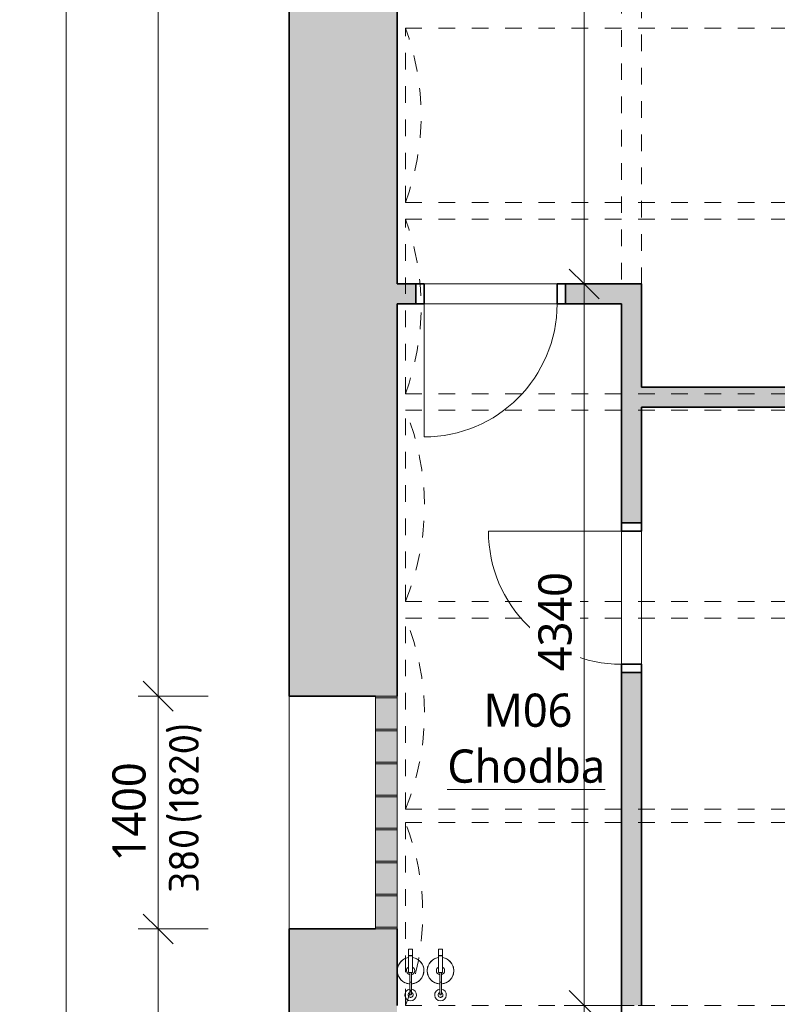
# Model space of a CAD drawing. Header units: metres. Extents: x -2.8 to 41.5, y -3 to 31.1.
# Tile 10 of 21: x -1.9 to 2.7, y 14.8 to 20.7. Entities that reach past the tile are written whole.
import ezdxf

# ---------------------------------------------------------------- set-up
doc = ezdxf.new("R2010")
doc.units = ezdxf.units.M
doc.linetypes.add('AV - Cerch_ 1 tecka 2mm', pattern=[0.004, 0.002, -0.001, 0, -0.001])
doc.layers.add('AV-KOTY', color=5, linetype='Continuous', lineweight=13, true_color=0x0000ff)
doc.layers.add('AV-MISTNOSTI', color=5, linetype='Continuous', lineweight=5, true_color=0x0000ff)
for name, color, linetype, lineweight in [('AV-KOTY-100', 7, 'Continuous', 5), ('AV-SRAFY', 7, 'Continuous', 35), ('AV-STAVBA', 7, 'Continuous', 18)]:
    doc.layers.add(name, color=color, linetype=linetype, lineweight=lineweight)
doc.styles.add('ISOCPEUR', font='isocpeur.ttf', dxfattribs={"height": 0.18})
doc.styles.add('Trebuchet MS', font='trebuc.ttf', dxfattribs={"height": 0.2})
doc.styles.add('Trebuchet MS_B', font='trebuc.ttf', dxfattribs={"height": 0.2})
doc.dimstyles.new('2_mm_-_O_-_Blue_-_mm_-_zaokrouhlena', dxfattribs={"dimscale": 0.3048, "dimtxt": 0.20619, "dimasz": 0.590551, "dimexe": 0.393701, "dimexo": 0.0625, "dimgap": 0.065617, "dimtad": 1, "dimdec": 0, "dimlfac": 1000, "dimrnd": 10, "dimzin": 0, "dimdsep": 46, "dimtxsty": 'Trebuchet MS', "dimblk1": 'OBLIQUE', "dimblk2": 'OBLIQUE', "dimsah": 1, "dimcen": 0.09, "dimazin": 0, "dimtfac": 1, "dimtdec": 4, "dimtix": 1, "dimtmove": 0, "dimatfit": 3, "dimfxl": 0.984252, "dimfxlon": 1, "dimtvp": 1, "dimtfill": 1, "dimtolj": 1, "dimtzin": 0, "dimarcsym": 2})
doc.dimstyles.new('2_mm_-_O_-_Blue_-_mm_-_zaokrouhlena_1', dxfattribs={"dimscale": 0.3048, "dimtxt": 0.20619, "dimasz": 0.590551, "dimexe": 0.393701, "dimexo": 0.0625, "dimgap": 0.065617, "dimtad": 1, "dimdec": 0, "dimlfac": 1000, "dimrnd": 10, "dimzin": 0, "dimdsep": 46, "dimtxsty": 'Trebuchet MS', "dimblk1": 'OBLIQUE', "dimblk2": 'OBLIQUE', "dimsah": 1, "dimcen": 0.09, "dimazin": 0, "dimtfac": 1, "dimtdec": 4, "dimtix": 1, "dimtmove": 2, "dimatfit": 3, "dimfxl": 0.984252, "dimfxlon": 1, "dimtvp": 1, "dimtfill": 1, "dimtolj": 1, "dimtzin": 0, "dimarcsym": 2})

# ---------------------------------------------------------------- blocks, each defined once
blk = doc.blocks.new('DO_1-L_Obl_ - 800x2070-V6-1NP mezipatro')
at = {"layer": 'AV-STAVBA'}
for p, q in [((0.4, 0.73), (0.4, -0.07)), ((-0.4, -0.07), (0.4, -0.07)), ((-0.4, -0.19), (-0.4, -0.07)), ((0.4, -0.19), (0.4, -0.07)), ((0.4, -0.07), (0.4, -0.19)), ((-0.45, -0.19), (-0.4, -0.19)), ((-0.4, -0.19), (0.4, -0.19)), ((0.4, -0.19), (0.45, -0.19))]:
    blk.add_line(p, q, dxfattribs=at)
at = {"layer": 'AV-STAVBA', "lineweight": 35}
for p, q in [((-0.4, -0.07), (-0.45, -0.07)), ((-0.45, -0.07), (-0.45, -0.19)), ((-0.4, -0.19), (-0.4, -0.07)), ((0.45, -0.07), (0.4, -0.07)), ((0.4, -0.07), (0.4, -0.19)), ((0.45, -0.19), (0.45, -0.07)), ((-0.45, -0.19), (-0.4, -0.19)), ((0.4, -0.19), (0.45, -0.19))]:
    blk.add_line(p, q, dxfattribs=at)
at = {"layer": 'AV-STAVBA', "linetype": 'AV - Cerch_ 1 tecka 2mm'}
for p, q in [((-0.4, -0.07), (0.4, -0.07)), ((-0.45, -0.19), (0.45, -0.19)), ((-0.4, -0.19), (0.4, -0.19))]:
    blk.add_line(p, q, dxfattribs=at)
at = {"layer": 'AV-STAVBA'}
blk.add_arc((0.4, -0.07), 0.8, 90, 180, dxfattribs=at)
blk = doc.blocks.new('WI_Luxfery - 1400x350-1333635-1NP mezipatro')
at = {"layer": 'AV-STAVBA', "linetype": 'AV - Cerch_ 1 tecka 2mm', "true_color": 0x4f4f4f}
for points in [[(0.635, 0.268), (0.635, 0.325), (-0.765, 0.325), (-0.765, 0.195), (0.635, 0.195)], [(-0.755, 0.195), (-0.755, 0.325), (-0.765, 0.325), (-0.765, 0.195)], [(-0.5564, 0.195), (-0.5564, 0.325), (-0.5664, 0.325), (-0.5664, 0.195)], [(-0.3579, 0.195), (-0.3579, 0.325), (-0.3679, 0.325), (-0.3679, 0.195)], [(-0.1593, 0.195), (-0.1593, 0.325), (-0.1693, 0.325), (-0.1693, 0.195)], [(0.0393, 0.195), (0.0393, 0.325), (0.0293, 0.325), (0.0293, 0.195)], [(0.2379, 0.195), (0.2379, 0.325), (0.2279, 0.325), (0.2279, 0.195)], [(0.4364, 0.195), (0.4364, 0.325), (0.4264, 0.325), (0.4264, 0.195)], [(0.635, 0.268), (0.635, 0.325), (0.625, 0.325), (0.625, 0.195), (0.635, 0.195)]]:
    blk.add_hatch(color=251, dxfattribs=at).paths.add_polyline_path(points)
at = {"layer": 'AV-STAVBA'}
for p, q in [((-0.765, 0.195), (-0.765, 0.325)), ((-0.765, 0.325), (0.635, 0.325)), ((-0.765, 0.325), (-0.765, 0.195)), ((-0.755, 0.325), (-0.765, 0.325)), ((-0.755, 0.195), (-0.755, 0.325)), ((-0.5664, 0.325), (-0.5664, 0.195)), ((-0.5564, 0.325), (-0.5664, 0.325)), ((-0.5564, 0.195), (-0.5564, 0.325)), ((-0.3679, 0.325), (-0.3679, 0.195)), ((-0.3579, 0.325), (-0.3679, 0.325)), ((-0.3579, 0.195), (-0.3579, 0.325)), ((-0.1693, 0.325), (-0.1693, 0.195)), ((-0.1593, 0.325), (-0.1693, 0.325)), ((-0.1593, 0.195), (-0.1593, 0.325)), ((0.0293, 0.325), (0.0293, 0.195)), ((0.0393, 0.325), (0.0293, 0.325)), ((0.0393, 0.195), (0.0393, 0.325)), ((0.2279, 0.325), (0.2279, 0.195)), ((0.2379, 0.325), (0.2279, 0.325)), ((0.2379, 0.195), (0.2379, 0.325)), ((0.4264, 0.325), (0.4264, 0.195)), ((0.4364, 0.325), (0.4264, 0.325)), ((0.4364, 0.195), (0.4364, 0.325)), ((0.625, 0.325), (0.625, 0.195)), ((0.635, 0.325), (0.625, 0.325)), ((0.635, 0.325), (0.635, 0.195)), ((0.635, 0.195), (0.635, 0.325)), ((0.635, 0.195), (-0.765, 0.195)), ((-0.765, 0.195), (-0.755, 0.195)), ((-0.5664, 0.195), (-0.5564, 0.195)), ((-0.3679, 0.195), (-0.3579, 0.195)), ((-0.1693, 0.195), (-0.1593, 0.195)), ((0.0293, 0.195), (0.0393, 0.195)), ((0.2279, 0.195), (0.2379, 0.195)), ((0.4264, 0.195), (0.4364, 0.195)), ((0.625, 0.195), (0.635, 0.195))]:
    blk.add_line(p, q, dxfattribs=at)
at = {"layer": 'AV-STAVBA', "linetype": 'AV - Cerch_ 1 tecka 2mm'}
for p, q in [((-0.765, 0.325), (0.635, 0.325)), ((-0.765, -0.325), (0.635, -0.325))]:
    blk.add_line(p, q, dxfattribs=at)
blk = doc.blocks.new('GM_Void_valená klenba - GM_Void_valená klenba-1524312-1NP mezipatro')
at = {"layer": 'AV-STAVBA', "linetype": 'AV - Cerch_ 1 tecka 2mm', "lineweight": 13}
for p, q in [((-0.55, 2.395), (-0.55, -2.445)), ((-0.55, 2.395), (0.55, 2.395)), ((0.55, 2.395), (0.55, -2.445)), ((-0.55, -2.445), (0.55, -2.445))]:
    blk.add_line(p, q, dxfattribs=at)
for centre, start, end in [((0, 3.7905), 248.48981, 291.51019), ((0, -3.8405), 68.48981, 111.51019)]:
    blk.add_arc(centre, 1.5, start, end, dxfattribs=at)
blk = doc.blocks.new('GM_Void_valená klenba - GM_Void_valená klenba-1524311-1NP mezipatro')
at = {"layer": 'AV-STAVBA', "linetype": 'AV - Cerch_ 1 tecka 2mm', "lineweight": 13}
for p, q in [((-0.575, 2.395), (-0.575, -2.445)), ((-0.575, 2.395), (0.575, 2.395)), ((0.575, 2.395), (0.575, -2.445)), ((-0.575, -2.445), (0.575, -2.445))]:
    blk.add_line(p, q, dxfattribs=at)
for centre, start, end in [((0, 3.7804), 247.45969, 292.54031), ((0, -3.8304), 67.45969, 112.54031)]:
    blk.add_arc(centre, 1.5, start, end, dxfattribs=at)
blk = doc.blocks.new('GM_Void_valená klenba - GM_Void_valená klenba-1524308-1NP mezipatro')
at = {"layer": 'AV-STAVBA', "linetype": 'AV - Cerch_ 1 tecka 2mm', "lineweight": 13}
for p, q in [((-0.525, 2.42), (-0.525, -2.47)), ((-0.525, 2.42), (0.525, 2.42)), ((0.525, 2.42), (0.525, -2.47)), ((-0.525, -2.47), (0.525, -2.47))]:
    blk.add_line(p, q, dxfattribs=at)
for centre, start, end in [((0, 3.8251), 249.51268, 290.48732), ((0, -3.8751), 69.51268, 110.48732)]:
    blk.add_arc(centre, 1.5, start, end, dxfattribs=at)
blk = doc.blocks.new('SFR_Trám_obdelník - 120_160-1383808-1NP mezipatro')
at = {"layer": 'AV-STAVBA', "linetype": 'AV - Cerch_ 1 tecka 2mm', "lineweight": 13}
for p, q in [((-1.97, 0.06), (-1.97, -0.06)), ((1.9573, 0.06), (-1.97, 0.06)), ((1.9573, -0.06), (1.9573, 0.06)), ((-1.97, -0.06), (1.9573, -0.06))]:
    blk.add_line(p, q, dxfattribs=at)
blk = doc.blocks.new('GM_Hasicí přístroj - Hasici pristroj-1546942-1NP mezipatro')
at = {"layer": 'AV-STAVBA', "lineweight": 13}
for p, q in [((-0.0421, 0.0036), (-0.1007, 0.0036)), ((-0.0421, 0.0111), (0.0579, 0.0111)), ((-0.0421, 0.0111), (-0.0421, -0.0139)), ((0.0579, 0.0111), (0.0605, 0.0111)), ((0.0579, 0.0111), (0.0579, -0.0139)), ((0.0605, 0.0111), (0.0979, 0.0111)), ((0.0605, 0.0111), (0.0605, -0.0139)), ((0.0979, 0.0111), (0.0979, -0.0139)), ((-0.1007, -0.0064), (-0.0421, -0.0064)), ((0.0579, -0.0139), (-0.0421, -0.0139)), ((0.0605, -0.0139), (0.0579, -0.0139)), ((0.0979, -0.0139), (0.0605, -0.0139))]:
    blk.add_line(p, q, dxfattribs=at)
at = {"layer": 'AV-STAVBA', "lineweight": 13, "flags": 128}
for points in [[(-0.1007, 0.0036), (-0.1035, 0.0036), (-0.1063, 0.0036), (-0.1092, 0.0036), (-0.112, 0.0036), (-0.1149, 0.0036), (-0.1177, 0.0036), (-0.1205, 0.0036), (-0.1233, 0.0036), (-0.126, 0.0036), (-0.1288, 0.0036), (-0.1315, 0.0036), (-0.1341, 0.0036), (-0.1367, 0.0036), (-0.1393, 0.0036), (-0.1418, 0.0036), (-0.1443, 0.0036), (-0.1467, 0.0036), (-0.149, 0.0036), (-0.1513, 0.0036), (-0.1535, 0.0036), (-0.1556, 0.0036), (-0.1577, 0.0036), (-0.1596, 0.0036), (-0.1615, 0.0036), (-0.1633, 0.0036), (-0.165, 0.0036), (-0.1667, 0.0036), (-0.1682, 0.0036), (-0.1696, 0.0036), (-0.1709, 0.0036), (-0.1714, 0.0036)], [(-0.1714, -0.0064), (-0.1701, -0.0064), (-0.1687, -0.0064), (-0.1673, -0.0064), (-0.1657, -0.0064), (-0.164, -0.0064), (-0.1622, -0.0064), (-0.1604, -0.0064), (-0.1584, -0.0064), (-0.1564, -0.0064), (-0.1543, -0.0064), (-0.1522, -0.0064), (-0.1499, -0.0064), (-0.1476, -0.0064), (-0.1452, -0.0064), (-0.1428, -0.0064), (-0.1403, -0.0064), (-0.1377, -0.0064), (-0.1351, -0.0064), (-0.1325, -0.0064), (-0.1298, -0.0064), (-0.1271, -0.0064), (-0.1244, -0.0064), (-0.1216, -0.0064), (-0.1188, -0.0064), (-0.116, -0.0064), (-0.1131, -0.0064), (-0.1103, -0.0064), (-0.1074, -0.0064), (-0.1046, -0.0064), (-0.1018, -0.0064), (-0.1007, -0.0064)]]:
    blk.add_lwpolyline(points, dxfattribs=at)
at = {"layer": 'AV-STAVBA', "lineweight": 13}
for centre, radius, start, end in [((-0.0307, -0.0014), 0.08, 90, 176.37662), ((-0.0307, -0.0014), 0.08, 114.97132, 155.02868), ((-0.0307, -0.0014), 0.08, 90, 110.02868), ((-0.0307, -0.0014), 0.08, 69.97132, 90), ((-0.0307, -0.0014), 0.08, 9.18677, 90), ((-0.0307, -0.0014), 0.08, 24.97132, 65.02868), ((-0.1772, -0.0014), 0.035, 7.23753, 180), ((-0.1764, -0.0014), 0.015, 18.64917, 180), ((-0.1764, -0.0014), 0.015, 165, 180), ((-0.1764, -0.0014), 0.015, 105, 134.93615), ((-0.1714, -0.0014), 0.005, 150, 180), ((-0.1714, -0.0014), 0.005, 90, 120), ((-0.1764, -0.0014), 0.015, 45.06385, 75), ((-0.1764, -0.0014), 0.015, 18.64917, 44.93615), ((-0.0307, -0.0014), 0.08, 159.97132, 176.42822), ((-0.0307, -0.0014), 0.025, 90, 169.20034), ((-0.0307, -0.0014), 0.025, 30, 90), ((-0.0307, -0.0014), 0.08, 9.05555, 20.02868), ((-0.1772, -0.0014), 0.035, 180, 351.96894), ((-0.1764, -0.0014), 0.015, 174.95011, 180), ((-0.1764, -0.0014), 0.015, 180, 185.04989), ((-0.1764, -0.0014), 0.015, 180, 224.93615), ((-0.1764, -0.0014), 0.015, 180, 341.97651), ((-0.1764, -0.0014), 0.015, 240, 269.37986), ((-0.1714, -0.0014), 0.005, 180, 210), ((-0.1714, -0.0014), 0.005, 240, 285), ((-0.1764, -0.0014), 0.015, 330, 341.97651), ((-0.0307, -0.0014), 0.08, 183.5619, 200.02868), ((-0.0307, -0.0014), 0.08, 183.6137, 270), ((-0.0307, -0.0014), 0.08, 204.97132, 245.02868), ((-0.0307, -0.0014), 0.025, 190.79953, 270), ((-0.0307, -0.0014), 0.025, 270, 330), ((-0.0307, -0.0014), 0.08, 270, 350.81323), ((-0.0307, -0.0014), 0.08, 294.97132, 335.02868), ((-0.0307, -0.0014), 0.08, 339.97132, 350.94445), ((-0.0307, -0.0014), 0.08, 249.97132, 270), ((-0.0307, -0.0014), 0.08, 270, 290.02868)]:
    blk.add_arc(centre, radius, start, end, dxfattribs=at)
for points, knots in [([(-0.1764, -0.0014), (-0.1764, -0.0009), (-0.1762, 0.0003), (-0.1753, 0.0019), (-0.1742, 0.0028), (-0.1731, 0.0033), (-0.1725, 0.0034), (-0.1723, 0.0035)], [0, 0, 0, 0, 0.1111111, 0.2222222, 0.3333333, 0.3888889, 0.4444444, 0.4444444, 0.4444444, 0.4444444]), ([(-0.1689, -0.0058), (-0.1692, -0.0059), (-0.1697, -0.0062), (-0.1705, -0.0064), (-0.1714, -0.0065), (-0.1723, -0.0064), (-0.1731, -0.0062), (-0.1742, -0.0057), (-0.1753, -0.0047), (-0.1762, -0.0032), (-0.1764, -0.002), (-0.1764, -0.0014)], [0.3333333, 0.3333333, 0.3333333, 0.3333333, 0.3888889, 0.4444444, 0.5, 0.5555556, 0.6111111, 0.6666667, 0.7777778, 0.8888889, 1, 1, 1, 1])]:
    blk.add_open_spline(points, degree=3, knots=knots, dxfattribs=at)
for points in [[(-0.1004, -0.0014), (-0.1004, -0.0009), (-0.1004, 0.0003), (-0.1005, 0.0018), (-0.1005, 0.003), (-0.1006, 0.0034), (-0.1006, 0.0035)], [(-0.1006, -0.0064), (-0.1006, -0.0063), (-0.1005, -0.0059), (-0.1005, -0.0047), (-0.1004, -0.0032), (-0.1004, -0.002), (-0.1004, -0.0014)]]:
    blk.add_open_spline(points, degree=3, dxfattribs=at)
blk = doc.blocks.new('DIMBLOCK37-1NP mezipatro')
at = {"layer": 'AV-KOTY-100', "color": 5, "true_color": 0x0000ff}
for p, q in [((-1.0221, 15.2082), (-1.1121, 15.2982)), ((-1.0221, 15.2082), (-1.1421, 15.2082)), ((-1.0221, 0.4482), (-1.0221, 15.2082)), ((-1.0221, 15.2082), (-0.9321, 15.1182)), ((-1.0221, 15.2082), (-0.7221, 15.2082)), ((-1.0221, 0.4482), (-1.1121, 0.5382)), ((-1.0221, 0.4482), (-1.1421, 0.4482)), ((-1.0221, 0.4482), (-0.9321, 0.3582)), ((-1.0221, 0.4482), (-0.7221, 0.4482))]:
    blk.add_line(p, q, dxfattribs=at)
at = {"layer": 'AV-KOTY-100', "color": 0, "insert": (-1.298, 7.4613), "char_height": 0.2, "width": 0.880677, "attachment_point": 1, "rotation": 90, "line_spacing_factor": 1.048425, "style": 'Trebuchet MS', "bg_fill": 3, "box_fill_scale": 1.25, "bg_fill_color": 256, "bg_fill_true_color": 13158600, "bg_fill_transparency": 0}
blk.add_mtext('14760', dxfattribs=at)
blk = doc.blocks.new('_Oblique')
at = {"color": 0, "linetype": 'ByBlock', "lineweight": -2}
blk.add_line((-0.5, -0.5), (0.5, 0.5), dxfattribs=at)
blk = doc.blocks.new('DIMBLOCK38-1NP mezipatro')
at = {"layer": 'AV-KOTY-100', "color": 5, "true_color": 0x0000ff}
for p, q in [((-1.0221, 16.6082), (-1.1121, 16.6982)), ((-1.0221, 16.6082), (-1.1421, 16.6082)), ((-1.0221, 15.2082), (-1.0221, 16.6082)), ((-1.0221, 16.6082), (-0.9321, 16.5182)), ((-1.0221, 16.6082), (-0.7221, 16.6082)), ((-1.0221, 15.2082), (-1.1121, 15.2982)), ((-1.0221, 15.2082), (-1.1421, 15.2082)), ((-1.0221, 15.2082), (-0.9321, 15.1182)), ((-1.0221, 15.2082), (-0.7221, 15.2082))]:
    blk.add_line(p, q, dxfattribs=at)
at = {"layer": 'AV-KOTY-100', "color": 0, "insert": (-1.298, 15.6146), "char_height": 0.2, "width": 0.704541, "attachment_point": 1, "rotation": 90, "line_spacing_factor": 1.048425, "style": 'Trebuchet MS', "bg_fill": 3, "box_fill_scale": 1.25, "bg_fill_color": 256, "bg_fill_true_color": 13158600, "bg_fill_transparency": 0}
blk.add_mtext('1400', dxfattribs=at)
blk = doc.blocks.new('DIMBLOCK39-1NP mezipatro')
at = {"layer": 'AV-KOTY-100', "color": 5, "true_color": 0x0000ff}
for p, q in [((-1.0221, 27.9456), (-1.1121, 28.0356)), ((-1.0221, 27.9456), (-1.1421, 27.9456)), ((-1.0221, 16.6082), (-1.0221, 27.9456)), ((-1.0221, 27.9456), (-0.9321, 27.8556)), ((-1.0221, 27.9456), (-0.7221, 27.9456)), ((-1.0221, 16.6082), (-1.1121, 16.6982)), ((-1.0221, 16.6082), (-1.1421, 16.6082)), ((-1.0221, 16.6082), (-0.9321, 16.5182)), ((-1.0221, 16.6082), (-0.7221, 16.6082))]:
    blk.add_line(p, q, dxfattribs=at)
at = {"layer": 'AV-KOTY-100', "color": 0, "insert": (-1.298, 21.91), "char_height": 0.2, "width": 0.880677, "attachment_point": 1, "rotation": 90, "line_spacing_factor": 1.048425, "style": 'Trebuchet MS', "bg_fill": 3, "box_fill_scale": 1.25, "bg_fill_color": 256, "bg_fill_true_color": 13158600, "bg_fill_transparency": 0}
blk.add_mtext('11340', dxfattribs=at)
blk = doc.blocks.new('DIMBLOCK40-1NP mezipatro')
at = {"layer": 'AV-KOTY-100', "color": 5, "true_color": 0x0000ff}
for p, q in [((-1.5759, 27.9456), (-1.6659, 28.0356)), ((-1.5759, 27.9456), (-1.6959, 27.9456)), ((-1.5759, 0.0682), (-1.5759, 27.9456)), ((-1.5759, 27.9456), (-1.4859, 27.8556)), ((-1.5759, 27.9456), (-1.2759, 27.9456)), ((-1.5759, 0.0682), (-1.6659, 0.1582)), ((-1.5759, 0.0682), (-1.6959, 0.0682)), ((-1.5759, 0.0682), (-1.4859, -0.0218)), ((-1.5759, 0.0682), (-1.2759, 0.0682))]:
    blk.add_line(p, q, dxfattribs=at)
at = {"layer": 'AV-KOTY-100', "color": 0, "insert": (-1.8518, 13.64), "char_height": 0.2, "width": 0.880677, "attachment_point": 1, "rotation": 90, "line_spacing_factor": 1.048425, "style": 'Trebuchet MS', "bg_fill": 3, "box_fill_scale": 1.25, "bg_fill_color": 256, "bg_fill_true_color": 13158600, "bg_fill_transparency": 0}
blk.add_mtext('27880', dxfattribs=at)
blk = doc.blocks.new('DIMBLOCK41-1NP mezipatro')
at = {"layer": 'AV-KOTY-100', "color": 5, "true_color": 0x0000ff}
for p, q in [((1.5407, 27.9456), (1.4507, 28.0356)), ((1.5407, 27.9456), (1.4207, 27.9456)), ((1.5407, 27.9456), (1.5407, 19.0882)), ((1.5407, 27.9456), (1.6307, 27.8556)), ((1.5407, 27.9456), (1.8407, 27.9456)), ((1.5407, 19.0882), (1.4507, 19.1782)), ((1.5407, 19.0882), (1.4207, 19.0882)), ((1.5407, 19.0882), (1.6307, 18.9982)), ((1.5407, 19.0882), (1.8407, 19.0882))]:
    blk.add_line(p, q, dxfattribs=at)
at = {"layer": 'AV-KOTY-100', "color": 0, "insert": (1.2647, 23.2234), "char_height": 0.2, "width": 0.704541, "attachment_point": 1, "rotation": 90, "line_spacing_factor": 1.048425, "style": 'Trebuchet MS', "bg_fill": 3, "box_fill_scale": 1.25, "bg_fill_color": 256, "bg_fill_true_color": 13158600, "bg_fill_transparency": 0}
blk.add_mtext('8860', dxfattribs=at)
blk = doc.blocks.new('DIMBLOCK42-1NP mezipatro')
at = {"layer": 'AV-KOTY-100', "color": 5, "true_color": 0x0000ff}
for p, q in [((1.5407, 19.0882), (1.4507, 19.1782)), ((1.5407, 19.0882), (1.4207, 19.0882)), ((1.5407, 19.0882), (1.5407, 14.7482)), ((1.5407, 19.0882), (1.6307, 18.9982)), ((1.5407, 19.0882), (1.8407, 19.0882)), ((1.5407, 14.7482), (1.4507, 14.8382)), ((1.5407, 14.7482), (1.4207, 14.7482)), ((1.5407, 14.7482), (1.6307, 14.6582)), ((1.5407, 14.7482), (1.8407, 14.7482))]:
    blk.add_line(p, q, dxfattribs=at)
at = {"layer": 'AV-KOTY-100', "color": 0, "insert": (1.2647, 16.7591), "char_height": 0.2, "width": 0.704541, "attachment_point": 1, "rotation": 90, "line_spacing_factor": 1.048425, "style": 'Trebuchet MS', "bg_fill": 3, "box_fill_scale": 1.25, "bg_fill_color": 256, "bg_fill_true_color": 13158600, "bg_fill_transparency": 0}
blk.add_mtext('4340', dxfattribs=at)
blk = doc.blocks.new('DIMBLOCK43-1NP mezipatro')
at = {"layer": 'AV-KOTY-100', "color": 5, "true_color": 0x0000ff}
for p, q in [((1.5407, 14.7482), (1.4507, 14.8382)), ((1.5407, 14.7482), (1.4207, 14.7482)), ((1.5407, 14.7482), (1.5407, 13.6982)), ((1.5407, 14.7482), (1.6307, 14.6582)), ((1.5407, 14.7482), (1.8407, 14.7482)), ((1.5407, 13.6982), (1.4507, 13.7882)), ((1.5407, 13.6982), (1.4207, 13.6982)), ((1.5407, 13.6982), (1.6307, 13.6082)), ((1.5407, 13.6982), (1.8407, 13.6982))]:
    blk.add_line(p, q, dxfattribs=at)
at = {"layer": 'AV-KOTY-100', "color": 0, "insert": (1.2647, 13.9296), "char_height": 0.2, "width": 0.704541, "attachment_point": 1, "rotation": 90, "line_spacing_factor": 1.048425, "style": 'Trebuchet MS', "bg_fill": 3, "box_fill_scale": 1.25, "bg_fill_color": 256, "bg_fill_true_color": 13158600, "bg_fill_transparency": 0}
blk.add_mtext('1050', dxfattribs=at)

msp = doc.modelspace()

# ---------------------------------------------------------------- hatches: boundary and pattern name
at = {"layer": 'AV-SRAFY', "lineweight": 5}
h = msp.add_hatch(color=256, dxfattribs=at)
h.paths.add_polyline_path([(0.3148, 14.2232), (0.4148, 14.2232), (0.4148, 15.0856), (-0.2352, 15.0856), (-0.2352, 14.2232)])
h.paths.add_polyline_path([(-0.2352, 16.7738), (0.4148, 16.7738), (0.4148, 26.6382), (-0.2352, 26.6382), (-0.2352, 17.9594)])
at = {"layer": 'AV-SRAFY', "lineweight": 18}
h = msp.add_hatch(color=256, dxfattribs=at)
h.paths.add_polyline_path([(0.5273, 18.9682), (0.5273, 19.0882), (0.4148, 19.0882), (0.4148, 18.9682)])
h.paths.add_polyline_path([(1.4273, 18.9682), (1.7648, 18.9682), (1.7648, 19.0882), (1.4273, 19.0882)])
h = msp.add_hatch(color=256, dxfattribs=at)
h.paths.add_polyline_path([(1.8848, 14.7482), (1.8848, 16.7507), (1.7648, 16.7507), (1.7648, 14.7482)])
h.paths.add_polyline_path([(1.8848, 17.6507), (1.8848, 19.0882), (1.7648, 19.0882), (1.7648, 17.6507)])
msp.add_hatch(color=256, dxfattribs=at).paths.add_polyline_path([(5.3048, 18.3482), (5.3048, 18.4082), (5.3548, 18.4082), (5.3548, 18.4682), (1.8848, 18.4682), (1.8848, 18.3482), (4.7856, 18.3482)])
at = {"layer": 'AV-SRAFY', "lineweight": 5}
h = msp.add_hatch(color=256, dxfattribs=at)
h.paths.add_polyline_path([(0.4148, 15.0856), (0.4148, 15.2082), (-0.2352, 15.2082), (-0.2352, 15.0856), (0.3578, 15.0856)])
h.paths.add_polyline_path([(0.4148, 16.6082), (0.4148, 16.7738), (-0.2352, 16.7738), (-0.2352, 16.6082), (0.2848, 16.6082)])

# ---------------------------------------------------------------- linework, layer by layer
at = {"layer": 'AV-STAVBA', "lineweight": 35}
for p, q in [((-0.2352, 27.9456), (-0.2352, 16.6082)), ((0.4148, 26.6382), (0.4148, 19.0882)), ((0.5273, 19.0882), (0.4148, 19.0882)), ((0.5273, 18.9682), (0.5273, 19.0882)), ((1.8848, 19.0882), (1.4273, 19.0882)), ((1.4273, 19.0882), (1.4273, 18.9682)), ((1.8848, 18.4682), (1.8848, 19.0882)), ((0.4148, 18.9682), (0.5273, 18.9682)), ((0.4148, 18.9682), (0.4148, 16.6082)), ((1.4273, 18.9682), (1.7648, 18.9682)), ((1.7648, 18.9682), (1.7648, 17.6507)), ((5.3548, 18.4682), (1.8848, 18.4682)), ((1.8848, 17.6507), (1.8848, 18.3482)), ((1.8848, 18.3482), (5.3048, 18.3482)), ((1.7648, 17.6507), (1.8848, 17.6507)), ((1.8848, 16.7507), (1.7648, 16.7507)), ((1.7648, 16.7507), (1.7648, 14.6082)), ((1.8848, 14.7482), (1.8848, 16.7507)), ((0.2848, 16.6082), (-0.2352, 16.6082)), ((-0.2352, 15.2082), (-0.2352, 0.4482)), ((0.2848, 15.2082), (-0.2352, 15.2082)), ((0.4148, 14.7482), (0.4148, 15.2082))]:
    msp.add_line(p, q, dxfattribs=at)
at = {"layer": 'AV-STAVBA'}
for p, q in [((0.5773, 19.0882), (1.3773, 19.0882)), ((1.3773, 18.9682), (0.5773, 18.9682)), ((1.7648, 16.8007), (1.7648, 17.6007)), ((1.8848, 17.6007), (1.8848, 16.8007)), ((-0.2352, 15.2082), (-0.2352, 16.6082))]:
    msp.add_line(p, q, dxfattribs=at)

# ---------------------------------------------------------------- block references
at = {"layer": 'AV-STAVBA', "linetype": 'AV - Cerch_ 1 tecka 2mm', "lineweight": 13}
for name, p, rotation in [('SFR_Trám_obdelník - 120_160-1383808-1NP mezipatro', (1.8248, 21.0582), 89.99999999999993), ('GM_Void_valená klenba - GM_Void_valená klenba-1524308-1NP mezipatro', (2.8848, 20.1032), 89.9999999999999), ('GM_Void_valená klenba - GM_Void_valená klenba-1524308-1NP mezipatro', (2.8848, 18.9532), 89.9999999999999), ('GM_Void_valená klenba - GM_Void_valená klenba-1524311-1NP mezipatro', (2.8598, 17.7532), 89.9999999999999), ('GM_Void_valená klenba - GM_Void_valená klenba-1524311-1NP mezipatro', (2.8598, 16.5032), 89.9999999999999), ('GM_Void_valená klenba - GM_Void_valená klenba-1524312-1NP mezipatro', (2.8598, 15.2982), 89.9999999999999)]:
    msp.add_blockref(name, p, dxfattribs=dict(at, rotation=rotation))
at = {"layer": 'AV-STAVBA'}
for name, p, rotation in [('DO_1-L_Obl_ - 800x2070-V6-1NP mezipatro', (0.9773, 18.8982), 180), ('DO_1-L_Obl_ - 800x2070-V6-1NP mezipatro', (1.6948, 17.2007), 89.99999999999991), ('GM_Hasicí přístroj - Hasici pristroj-1546942-1NP mezipatro', (0.4948, 14.9882), 89.9999999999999), ('GM_Hasicí přístroj - Hasici pristroj-1546942-1NP mezipatro', (0.6748, 14.9882), 89.9999999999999)]:
    msp.add_blockref(name, p, dxfattribs=dict(at, rotation=rotation))
at = {"layer": 'AV-STAVBA', "linetype": 'AV - Cerch_ 1 tecka 2mm', "rotation": 269.9999999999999}
msp.add_blockref('WI_Luxfery - 1400x350-1333635-1NP mezipatro', (0.0898, 15.8432), dxfattribs=at)

# ---------------------------------------------------------------- texts
at = {"layer": 'AV-KOTY', "lineweight": 5, "char_height": 0.18, "attachment_point": 1, "rotation": 90, "style": 'ISOCPEUR'}
for s, insert, width in [('(1820)', (-0.9577, 15.8416), 0.745569), ('380', (-0.9577, 15.4254), 0.456962)]:
    msp.add_mtext(s, dxfattribs=dict(at, insert=insert, width=width))
at = {"layer": 'AV-MISTNOSTI', "char_height": 0.2, "attachment_point": 1, "style": 'Trebuchet MS_B'}
for s, insert, width in [('M06', (0.9356, 16.6242), 0.657384), ('\\LChodba', (0.7171, 16.2879), 1.186497)]:
    msp.add_mtext(s, dxfattribs=dict(at, insert=insert, width=width))

# ---------------------------------------------------------------- dimensions: what is measured, and where the dimension line sits
at = {"layer": 'AV-KOTY', "lineweight": 5}
dim = msp.add_linear_dim(base=(-1.0221, 15.2082), p1=(-0.7221, 0.4482), p2=(-0.7221, 15.2082), angle=90, dimstyle='2_mm_-_O_-_Blue_-_mm_-_zaokrouhlena', override={"dimpost": '<>', "dimfxl": 14.76}, dxfattribs=at)
dim.commit()
dim.dimension.update_dxf_attribs({"geometry": 'DIMBLOCK37-1NP mezipatro', "text_midpoint": (-1.1442, 7.8282)})

# ---------------------------------------------------------------- next in the draw order: dimensions: what is measured, and where the dimension line sits
for base, p1, p2, override, picture, middle in [((1.5407, 19.0882), (1.8407, 27.9456), (1.8407, 19.0882), {"dimpost": '<>', "dimfxl": 8.857414}, 'DIMBLOCK41-1NP mezipatro', (1.4186, 23.5169)), ((-1.0221, 16.6082), (-0.7221, 15.2082), (-0.7221, 16.6082), {"dimpost": '<>', "dimfxl": 1.4}, 'DIMBLOCK38-1NP mezipatro', (-1.1439, 15.9082))]:
    dim = msp.add_linear_dim(base=base, p1=p1, p2=p2, angle=90, dimstyle='2_mm_-_O_-_Blue_-_mm_-_zaokrouhlena', override=override, dxfattribs=at)
    dim.commit()
    dim.dimension.update_dxf_attribs({"geometry": picture, "text_midpoint": middle})

# ---------------------------------------------------------------- next in the draw order: dimensions: what is measured, and where the dimension line sits
dim = msp.add_linear_dim(base=(-1.0221, 27.9456), p1=(-0.7221, 16.6082), p2=(-0.7221, 27.9456), angle=90, dimstyle='2_mm_-_O_-_Blue_-_mm_-_zaokrouhlena', override={"dimpost": '<>', "dimfxl": 11.337414}, dxfattribs=at)
dim.commit()
dim.dimension.update_dxf_attribs({"geometry": 'DIMBLOCK39-1NP mezipatro', "text_midpoint": (-1.1439, 22.2769)})
dim = msp.add_linear_dim(base=(1.5407, 14.7482), p1=(1.8407, 19.0882), p2=(1.8407, 14.7482), angle=90, dimstyle='2_mm_-_O_-_Blue_-_mm_-_zaokrouhlena_1', override={"dimpost": '<>', "dimfxl": 4.34}, dxfattribs=at)
dim.commit()
dim.dimension.update_dxf_attribs({"geometry": 'DIMBLOCK42-1NP mezipatro', "text_midpoint": (1.3981, 17.1113), "dimtype": 160, "text_rotation": 90})

# ---------------------------------------------------------------- next in the draw order: dimensions: what is measured, and where the dimension line sits
for base, p1, p2, override, picture, middle in [((-1.5759, 27.9456), (-1.2759, 0.0682), (-1.2759, 27.9456), {"dimpost": '<>', "dimfxl": 27.877414}, 'DIMBLOCK40-1NP mezipatro', (-1.6976, 14.0069)), ((1.5407, 13.6982), (1.8407, 14.7482), (1.8407, 13.6982), {"dimpost": '<>', "dimfxl": 1.05}, 'DIMBLOCK43-1NP mezipatro', (1.4189, 14.2232))]:
    dim = msp.add_linear_dim(base=base, p1=p1, p2=p2, angle=90, dimstyle='2_mm_-_O_-_Blue_-_mm_-_zaokrouhlena', override=override, dxfattribs=at)
    dim.commit()
    dim.dimension.update_dxf_attribs({"geometry": picture, "text_midpoint": middle})

doc.saveas('drawing.dxf')
